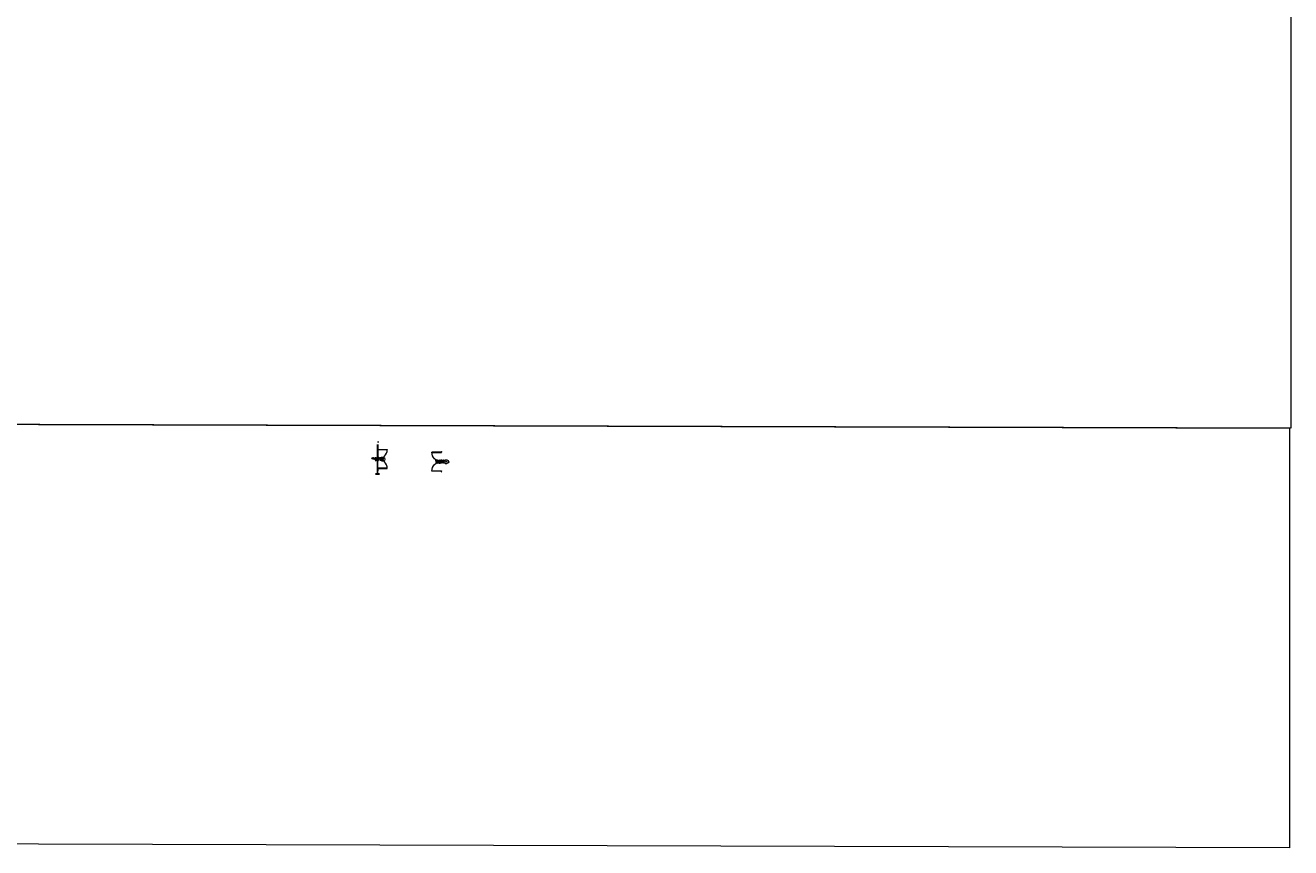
# Model space of a CAD drawing. Header units: millimetres. Extents: x 23192 to 149900, y -396339 to -79279.
# Tile 101 of 136: x 77438 to 89376, y -225183 to -217427. Entities that reach past the tile are written whole.
import ezdxf
from ezdxf.enums import TextEntityAlignment as Align

# ---------------------------------------------------------------- set-up
doc = ezdxf.new("R2010")
doc.units = ezdxf.units.MM
doc.layers.get('0').update_dxf_attribs({"lineweight": 0})
for name, color, linetype, lineweight in [('!! 0_ Istn-sciany', 3, 'Continuous', 30), ('!! 0_ Istn-widok', 1, 'Continuous', 15), ('!! 1  WYDZIELENIE PPOŻ', 252, 'Continuous', 0), ('!! 1_drzwi-linia', 213, 'Continuous', 5), ('!! 2_drzwi opis', 151, 'Continuous', 9), ('A_wymiarowanie n', 10, 'Continuous', 9), ('Istn-okna', 6, 'Continuous', 13), ('PROJ Opis_drzwi', 9, 'Continuous', 15)]:
    doc.layers.add(name, color=color, linetype=linetype, lineweight=lineweight)
doc.styles.add('50', font='ROMANS.shx', dxfattribs={"width": 0.8, "height": 10})
doc.styles.add('ARCHETYP', font='romans.shx', dxfattribs={"height": 15})

# ---------------------------------------------------------------- blocks, each defined once
blk = doc.blocks.new('drzwi dwuskrzydłowe')
at = {"layer": 'Istn-okna'}
for points in [[(68477, -214294), (68472, -214294), (68472, -214299), (68477, -214299)], [(68481, -214207), (68481, -214297), (68477, -214297), (68477, -214207)], [(68653, -214207), (68653, -214297), (68657, -214297), (68657, -214207)], [(68657, -214294), (68662, -214294), (68662, -214299), (68657, -214299)]]:
    blk.add_lwpolyline(points, close=True, dxfattribs=at)
for centre, start, end in [((68477, -214297), 0, 90), ((68657, -214297), 90, 180)]:
    blk.add_arc(centre, 90, start, end, dxfattribs=at)
at = {"layer": 'PROJ Opis_drzwi'}
blk.add_lwpolyline([(68567, -214272), (68567, -214322)], dxfattribs=at)
blk.add_circle((68567, -214258), 13.5, dxfattribs=at)
at = {"layer": 'Istn-okna', "color": 8, "style": 'ARCHETYP'}
for s, p in [('2x90', (68564, -214324)), ('270', (68581, -214319))]:
    blk.add_text(s, height=12, rotation=90, dxfattribs=at).set_placement(p)
at = {"layer": 'PROJ Opis_drzwi', "style": 'ARCHETYP', "width": 0.7}
blk.add_text('DZ2', height=10, rotation=90, dxfattribs=at).set_placement((68572, -214267))
blk = doc.blocks.new('1_ok-opis')
blk.add_line((0, 112), (0, 50))
for points in [[(-17, 129), (-17, 144)], [(17, 129), (17, 144)]]:
    blk.add_lwpolyline(points)
for centre, start, end in [((0, 144), 0, 180), ((0, 129), 180, 0)]:
    blk.add_arc(centre, 17, start, end)
at = {"style": 'ARCHETYP'}
for tag, height, rotation, p in [('SZEROKOŚĆ', 10, 90, (-8, 78)), ('WYSOKOŚĆ', 10, 270, (-8, 78)), ('NR', 12, 90, (0, 137)), ('NR', 12, 270, (0, 137)), ('SZEROKOŚĆ', 10, 270, (8, 78)), ('WYSOKOŚĆ', 10, 90, (8, 78))]:
    blk.add_attdef(tag, text='', height=height, rotation=rotation, dxfattribs=at).set_placement(p, align=Align.MIDDLE)

msp = doc.modelspace()

# ---------------------------------------------------------------- linework, layer by layer
at = {"layer": '!! 0_ Istn-sciany'}
msp.add_lwpolyline([(80740.22, -221655.637), (80780.22, -221655.637)], dxfattribs=at)
at = {"layer": '!! 0_ Istn-widok'}
msp.add_lwpolyline([(80760.22, -221355.637), (80772.22, -221355.637)], dxfattribs=at)
at = {"layer": '!! 1  WYDZIELENIE PPOŻ'}
msp.add_lwpolyline([(80765.22, -221655.637), (80765.72, -221380.637)], dxfattribs=at)
at = {"layer": '!! 1_drzwi-linia'}
for points in [[(80760.22, -221655.637), (80760.72, -221380.637)], [(80765.633, -221428.118), (80765.72, -221380.637)], [(80765.22, -221655.637), (80765.306, -221608.118)]]:
    msp.add_lwpolyline(points, dxfattribs=at)
at = {"layer": 'A_wymiarowanie n'}
for points in [[(66843.582, -217203.268), (89376.454, -217267.722), (89376.454, -221225.278), (66843.582, -221160.823)], [(66832.262, -221160.791), (89365.134, -221225.245), (89365.134, -225182.801), (66832.262, -225118.346)]]:
    msp.add_lwpolyline(points, close=True, dxfattribs=at)

# ---------------------------------------------------------------- block references
at = {"layer": '!! 1_drzwi-linia', "rotation": 270}
msp.add_blockref('drzwi dwuskrzydłowe', (295059.371, -152950.936), dxfattribs=at)
at = {"layer": '!! 1_drzwi-linia', "xscale": -1, "rotation": 90.00000007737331}
msp.add_blockref('drzwi dwuskrzydłowe', (-132934.09, -152975.455), dxfattribs=at)
at = {"layer": '!! 2_drzwi opis'}
ref = msp.add_blockref('1_ok-opis', (80669.297, -221518.118), dxfattribs=dict(at, xscale=-1, rotation=269.9999963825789))
ref.add_attrib('WYSOKOŚĆ', '90+90 (EI30)', dxfattribs={"layer": '0', "height": 10, "rotation": 359.9999964, "style": '50', "oblique": 10, "width": 0.8}).set_placement((80747.588, -221510.118), align=Align.MIDDLE)
ref.add_attrib('SZEROKOŚĆ', '205', dxfattribs={"layer": '0', "height": 10, "rotation": 359.9999964, "style": '50', "oblique": 10, "width": 0.8}).set_placement((80747.588, -221526.118), align=Align.MIDDLE)
ref.add_attrib('NR', 'Dw', dxfattribs={"layer": '0', "height": 10, "rotation": 359.9999964, "style": '50', "oblique": 10, "width": 0.8}).set_placement((80807.504, -221518.118), align=Align.MIDDLE)
ref = msp.add_blockref('1_ok-opis', (81271.311, -221542.637), dxfattribs=dict(at, xscale=-1, rotation=269.9999963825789))
ref.add_attrib('WYSOKOŚĆ', '90+90 (EI30)', dxfattribs={"layer": '0', "height": 10, "rotation": 359.9999964, "style": '50', "oblique": 10, "width": 0.8}).set_placement((81349.602, -221534.637), align=Align.MIDDLE)
ref.add_attrib('SZEROKOŚĆ', '205', dxfattribs={"layer": '0', "height": 10, "rotation": 359.9999964, "style": '50', "oblique": 10, "width": 0.8}).set_placement((81349.602, -221550.637), align=Align.MIDDLE)
ref.add_attrib('NR', 'Dw', dxfattribs={"layer": '0', "height": 10, "rotation": 359.9999964, "style": '50', "oblique": 10, "width": 0.8}).set_placement((81409.518, -221542.637), align=Align.MIDDLE)

doc.saveas('drawing.dxf')
